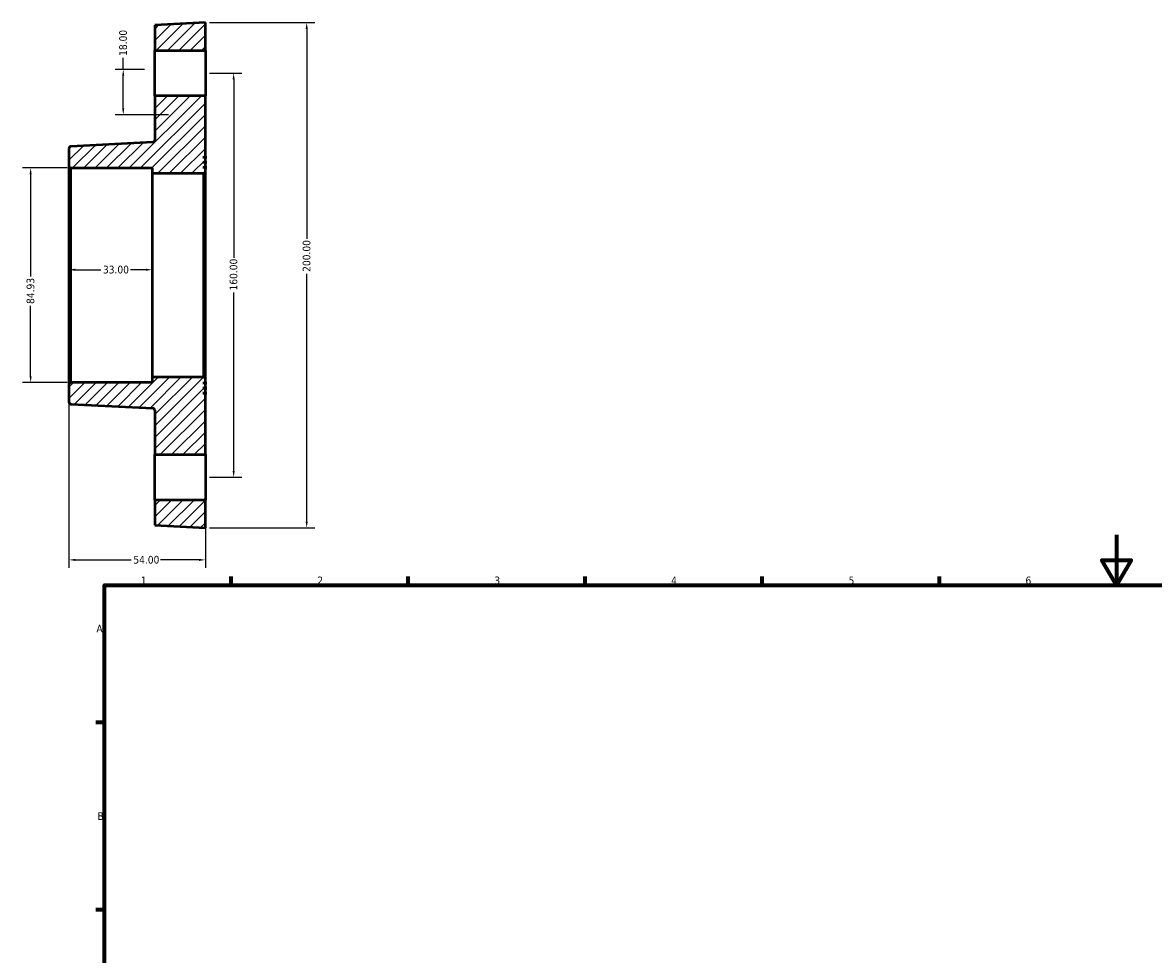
# Model space of a CAD drawing. Header units: millimetres. Extents: x -31 to 901, y 0 to 797.
# Tile 2 of 3: x -12 to 435, y 428 to 797. Entities that reach past the tile are written whole.
import ezdxf

# ---------------------------------------------------------------- set-up
doc = ezdxf.new("R2010")
doc.units = ezdxf.units.MM
for name, color, linetype, lineweight in [('Border (ANSI)', 7, 'Continuous', 70), ('Dimension (ANSI)', 7, 'Continuous', 25), ('Hatch (ANSI)', 7, 'Continuous', 18), ('Visible (ANSI)', 7, 'Continuous', 50), ('Visible Narrow (ANSI)', 7, 'Continuous', 35)]:
    doc.layers.add(name, color=color, linetype=linetype, lineweight=lineweight)
doc.styles.add('Note Text (ANSI)', font='tahoma.ttf')
doc.dimstyles.new('Default - mm (ANSI)', dxfattribs={"dimtxt": 3.048, "dimasz": 2.5, "dimexe": 3.175, "dimexo": 1.6002, "dimgap": 0.8, "dimtad": 0, "dimtoh": 1, "dimrnd": 1e-08, "dimzin": 4, "dimdsep": 46, "dimtxsty": 'Note Text (ANSI)', "dimcen": 0.09, "dimdle": 10, "dimclrd": 256, "dimclre": 256, "dimclrt": 256, "dimadec": 1, "dimazin": 1, "dimtfac": 1, "dimtofl": 0, "dimtmove": 0, "dimatfit": 3, "dimfxl": 1, "dimtolj": 1, "dimtzin": 4, "dimlwd": -1, "dimlwe": -1, "dimarcsym": 0})

# ---------------------------------------------------------------- blocks, each defined once
blk = doc.blocks.new('Borders Default Border')
at = {"layer": 'Border (ANSI)'}
for p, q in [((70.08, 574), (70.08, 577.45)), ((140.17, 574), (140.17, 577.45)), ((210.25, 574), (210.25, 577.45)), ((280.33, 574), (280.33, 577.45)), ((350.42, 574), (350.42, 577.45)), ((20, 519.75), (16.55, 519.75)), ((20, 445.5), (16.55, 445.5))]:
    blk.add_line(p, q, dxfattribs=at)
at = {"layer": 'Border (ANSI)', "flags": 128}
for points in [[(420.5, 594), (420.5, 574), (414.73, 584), (426.27, 584), (420.5, 574)], [(20, 20), (20, 574), (821, 574), (821, 20), (20, 20)]]:
    blk.add_lwpolyline(points, dxfattribs=at)
at = {"layer": 'Border (ANSI)', "char_height": 3.05, "attachment_point": 7, "style": 'Note Text (ANSI)'}
for s, insert in [('1', (34.35, 574.4)), ('2', (104.2, 574.4)), ('3', (174.26, 574.34)), ('4', (244.23, 574.4)), ('5', (314.48, 574.34)), ('6', (384.49, 574.34)), ('A', (16.78, 555.35)), ('B', (17.15, 481.1))]:
    blk.add_mtext(s, dxfattribs=dict(at, insert=insert))
blk = doc.blocks.new('*D7')
at = {"layer": 'Defpoints', "color": 0, "transparency": 16777216}
for p in [(59.88, 776.75), (59.88, 616.75), (71.09, 616.75)]:
    blk.add_point(p, dxfattribs=at)
at = {"layer": 'Dimension (ANSI)', "transparency": 16777216}
for p, q in [((61.48, 776.75), (74.26, 776.75)), ((71.09, 774.25), (71.09, 703.59)), ((71.09, 619.25), (71.09, 689.91)), ((61.48, 616.75), (74.26, 616.75))]:
    blk.add_line(p, q, dxfattribs=at)
for points in [[(70.67, 774.25), (71.5, 774.25), (71.09, 776.75)], [(70.67, 619.25), (71.5, 619.25), (71.09, 616.75)]]:
    blk.add_solid(points, dxfattribs=at)
at = {"layer": 'Dimension (ANSI)', "transparency": 16777216, "insert": (69.5, 690.71), "char_height": 3.048, "attachment_point": 1, "rotation": 90, "style": 'Note Text (ANSI)'}
blk.add_mtext('\\A1;160.00', dxfattribs=at)
blk = doc.blocks.new('*D8')
at = {"layer": 'Defpoints', "color": 0, "transparency": 16777216}
for p in [(37.38, 778.25), (27.38, 760.25), (46.88, 760.25)]:
    blk.add_point(p, dxfattribs=at)
at = {"layer": 'Dimension (ANSI)', "transparency": 16777216}
for p, q in [((27.38, 778.25), (27.38, 782.77)), ((35.78, 778.25), (24.2, 778.25)), ((27.38, 762.75), (27.38, 775.75)), ((45.28, 760.25), (24.2, 760.25))]:
    blk.add_line(p, q, dxfattribs=at)
for points in [[(26.96, 775.75), (27.79, 775.75), (27.38, 778.25)], [(26.96, 762.75), (27.79, 762.75), (27.38, 760.25)]]:
    blk.add_solid(points, dxfattribs=at)
at = {"layer": 'Dimension (ANSI)', "transparency": 16777216, "insert": (25.78, 783.57), "char_height": 3.048, "attachment_point": 1, "rotation": 90, "style": 'Note Text (ANSI)'}
blk.add_mtext('\\A1;18.00', dxfattribs=at)
blk = doc.blocks.new('*D9')
at = {"layer": 'Defpoints', "color": 0, "transparency": 16777216}
for p in [(59.88, 796.75), (59.88, 596.75), (100, 596.75)]:
    blk.add_point(p, dxfattribs=at)
at = {"layer": 'Dimension (ANSI)', "transparency": 16777216}
for p, q in [((61.48, 796.75), (103.18, 796.75)), ((100, 794.25), (100, 711.21)), ((100, 599.25), (100, 697.29)), ((61.48, 596.75), (103.18, 596.75))]:
    blk.add_line(p, q, dxfattribs=at)
for points in [[(99.58, 794.25), (100.42, 794.25), (100, 796.75)], [(99.58, 599.25), (100.42, 599.25), (100, 596.75)]]:
    blk.add_solid(points, dxfattribs=at)
at = {"layer": 'Dimension (ANSI)', "transparency": 16777216, "insert": (98.41, 698.09), "char_height": 3.048, "attachment_point": 1, "rotation": 90, "style": 'Note Text (ANSI)'}
blk.add_mtext('\\A1;200.00', dxfattribs=at)
blk = doc.blocks.new('*D11')
at = {"layer": 'Defpoints', "color": 0, "transparency": 16777216}
for p in [(-9.27, 739.21), (6.73, 739.21), (6.73, 654.28)]:
    blk.add_point(p, dxfattribs=at)
at = {"layer": 'Dimension (ANSI)', "transparency": 16777216}
for p, q in [((5.13, 739.21), (-12.45, 739.21)), ((-9.27, 736.71), (-9.27, 696.22)), ((-9.27, 656.78), (-9.27, 684.58)), ((5.13, 654.28), (-12.45, 654.28))]:
    blk.add_line(p, q, dxfattribs=at)
for points in [[(-9.69, 736.71), (-8.86, 736.71), (-9.27, 739.21)], [(-9.69, 656.78), (-8.86, 656.78), (-9.27, 654.28)]]:
    blk.add_solid(points, dxfattribs=at)
at = {"layer": 'Dimension (ANSI)', "transparency": 16777216, "insert": (-10.87, 685.38), "char_height": 3.048, "attachment_point": 1, "rotation": 90, "style": 'Note Text (ANSI)'}
blk.add_mtext('\\A1;84.93', dxfattribs=at)
blk = doc.blocks.new('*D12')
at = {"layer": 'Defpoints', "color": 0, "transparency": 16777216}
for p in [(5.88, 698.92), (5.88, 696.75), (38.88, 696.75)]:
    blk.add_point(p, dxfattribs=at)
at = {"layer": 'Dimension (ANSI)', "transparency": 16777216}
for p, q in [((8.38, 698.92), (18.55, 698.92)), ((36.38, 698.92), (30.21, 698.92))]:
    blk.add_line(p, q, dxfattribs=at)
for points in [[(8.38, 699.33), (8.38, 698.5), (5.88, 698.92)], [(36.38, 699.33), (36.38, 698.5), (38.88, 698.92)]]:
    blk.add_solid(points, dxfattribs=at)
at = {"layer": 'Dimension (ANSI)', "transparency": 16777216, "insert": (19.35, 700.51), "char_height": 3.048, "attachment_point": 1, "style": 'Note Text (ANSI)'}
blk.add_mtext('\\A1;33.00', dxfattribs=at)
blk = doc.blocks.new('*D13')
at = {"layer": 'Defpoints', "color": 0, "transparency": 16777216}
for p in [(59.88, 655.56), (5.88, 653.44), (5.88, 584.07)]:
    blk.add_point(p, dxfattribs=at)
at = {"layer": 'Dimension (ANSI)', "transparency": 16777216}
for p, q in [((59.88, 653.96), (59.88, 580.89)), ((5.88, 651.84), (5.88, 580.89)), ((8.38, 584.07), (30.58, 584.07)), ((57.38, 584.07), (42.18, 584.07))]:
    blk.add_line(p, q, dxfattribs=at)
for points in [[(8.38, 584.48), (8.38, 583.65), (5.88, 584.07)], [(57.38, 584.48), (57.38, 583.65), (59.88, 584.07)]]:
    blk.add_solid(points, dxfattribs=at)
at = {"layer": 'Dimension (ANSI)', "transparency": 16777216, "insert": (31.38, 585.65), "char_height": 3.048, "attachment_point": 1, "style": 'Note Text (ANSI)'}
blk.add_mtext('\\A1;54.00', dxfattribs=at)

msp = doc.modelspace()

# ---------------------------------------------------------------- hatches: boundary and pattern name
at = {"layer": 'Hatch (ANSI)'}
h = msp.add_hatch(dxfattribs=at)
h.set_pattern_fill('ANSI31', color=256, scale=25.4, style=0)
h.set_pattern_definition([(45, (0, 0), (-2.245064, 2.245064), [])])
edge = h.paths.add_edge_path()
edge.add_ellipse((6.727, 740.06), major_axis=(-0.849, 0), ratio=1, start_angle=0, end_angle=90)
edge.add_line((6.727, 739.211), (38.878, 739.211))
edge.add_line((38.878, 739.211), (38.878, 737.088))
edge.add_line((38.878, 737.088), (59.028, 737.088))
edge.add_ellipse((59.028, 737.937), major_axis=(0, -0.849), ratio=1, start_angle=0, end_angle=90)
edge.add_line((59.878, 737.937), (59.878, 738.937))
edge.add_line((59.878, 738.937), (59.478, 738.937))
edge.add_line((59.478, 738.937), (59.478, 739.937))
edge.add_line((59.478, 739.937), (59.878, 739.937))
edge.add_line((59.878, 739.937), (59.878, 740.937))
edge.add_line((59.878, 740.937), (59.478, 740.937))
edge.add_line((59.478, 740.937), (59.478, 741.937))
edge.add_line((59.478, 741.937), (59.878, 741.937))
edge.add_line((59.878, 741.937), (59.878, 742.937))
edge.add_line((59.878, 742.937), (59.478, 742.937))
edge.add_line((59.478, 742.937), (59.478, 743.937))
edge.add_line((59.478, 743.937), (59.878, 743.937))
edge.add_line((59.878, 743.937), (59.878, 767.748))
edge.add_line((59.878, 767.748), (39.878, 767.748))
edge.add_line((39.878, 767.748), (39.878, 750.211))
edge.add_ellipse((39.028, 750.211), major_axis=(0.849, 0), ratio=1, start_angle=272.86241, end_angle=360, ccw=False)
edge.add_line((39.071, 749.363), (6.684, 747.744))
edge.add_ellipse((6.727, 746.896), major_axis=(-0.042, 0.848), ratio=1, start_angle=0, end_angle=87.13759)
edge.add_line((5.878, 746.896), (5.878, 740.06))
edge = h.paths.add_edge_path()
edge.add_ellipse((6.727, 653.436), major_axis=(0, 0.849), ratio=1, start_angle=0, end_angle=90)
edge.add_line((5.878, 653.436), (5.878, 646.6))
edge.add_ellipse((6.727, 646.6), major_axis=(-0.849, 0), ratio=1, start_angle=0, end_angle=87.13759)
edge.add_line((6.684, 645.752), (39.071, 644.133))
edge.add_ellipse((39.028, 643.284), major_axis=(0.042, 0.848), ratio=1, start_angle=272.86241, end_angle=360, ccw=False)
edge.add_line((39.878, 643.284), (39.878, 625.748))
edge.add_line((39.878, 625.748), (59.878, 625.748))
edge.add_line((59.878, 625.748), (59.878, 649.559))
edge.add_line((59.878, 649.559), (59.478, 649.559))
edge.add_line((59.478, 649.559), (59.478, 650.559))
edge.add_line((59.478, 650.559), (59.878, 650.559))
edge.add_line((59.878, 650.559), (59.878, 651.559))
edge.add_line((59.878, 651.559), (59.478, 651.559))
edge.add_line((59.478, 651.559), (59.478, 652.559))
edge.add_line((59.478, 652.559), (59.878, 652.559))
edge.add_line((59.878, 652.559), (59.878, 653.559))
edge.add_line((59.878, 653.559), (59.478, 653.559))
edge.add_line((59.478, 653.559), (59.478, 654.559))
edge.add_line((59.478, 654.559), (59.878, 654.559))
edge.add_line((59.878, 654.559), (59.878, 655.559))
edge.add_ellipse((59.028, 655.559), major_axis=(0.849, 0), ratio=1, start_angle=0, end_angle=90)
edge.add_line((59.028, 656.408), (38.878, 656.408))
edge.add_line((38.878, 656.408), (38.878, 654.285))
edge.add_line((38.878, 654.285), (6.727, 654.285))
h.paths.add_polyline_path([(39.878, 795.748), (39.878, 785.748), (59.878, 785.748), (59.878, 796.748)])
h.paths.add_polyline_path([(39.878, 607.748), (39.878, 597.748), (59.878, 596.748), (59.878, 607.748)])

# ---------------------------------------------------------------- linework, layer by layer
at = {"layer": 'Visible (ANSI)'}
for p, q in [((59.878, 796.748), (39.878, 795.748)), ((59.878, 785.748), (59.878, 796.748)), ((39.878, 795.748), (39.878, 785.748)), ((39.878, 785.748), (59.878, 785.748)), ((39.878, 767.748), (39.878, 785.748)), ((59.878, 785.748), (59.878, 767.748)), ((59.878, 767.748), (39.878, 767.748)), ((39.878, 767.748), (39.878, 750.211)), ((59.878, 743.937), (59.878, 767.748)), ((39.071, 749.363), (6.684, 747.744)), ((5.878, 746.896), (5.878, 740.06)), ((59.478, 742.937), (59.478, 743.937)), ((59.478, 743.937), (59.878, 743.937)), ((59.878, 743.937), (59.878, 742.937)), ((5.878, 740.06), (5.878, 653.436)), ((6.727, 739.211), (38.878, 739.211)), ((38.878, 739.211), (38.878, 737.088)), ((59.878, 742.937), (59.478, 742.937)), ((59.478, 740.937), (59.478, 741.937)), ((59.478, 741.937), (59.878, 741.937)), ((59.878, 740.937), (59.478, 740.937)), ((59.478, 738.937), (59.478, 739.937)), ((59.478, 739.937), (59.878, 739.937)), ((59.878, 738.937), (59.478, 738.937)), ((59.878, 741.937), (59.878, 742.937)), ((59.878, 741.937), (59.878, 740.937)), ((59.878, 739.937), (59.878, 740.937)), ((59.878, 739.937), (59.878, 738.937)), ((59.878, 737.937), (59.878, 738.937)), ((38.878, 737.088), (59.028, 737.088)), ((38.878, 737.088), (38.878, 656.408)), ((59.878, 655.559), (59.878, 737.937)), ((38.878, 654.285), (6.727, 654.285)), ((59.028, 656.408), (38.878, 656.408)), ((38.878, 656.408), (38.878, 654.285)), ((59.478, 653.559), (59.478, 654.559)), ((59.478, 654.559), (59.878, 654.559)), ((59.878, 653.559), (59.478, 653.559)), ((59.878, 654.559), (59.878, 655.559)), ((59.878, 654.559), (59.878, 653.559)), ((59.878, 652.559), (59.878, 653.559)), ((5.878, 653.436), (5.878, 646.6)), ((59.478, 651.559), (59.478, 652.559)), ((59.478, 652.559), (59.878, 652.559)), ((59.878, 651.559), (59.478, 651.559)), ((59.478, 649.559), (59.478, 650.559)), ((59.478, 650.559), (59.878, 650.559)), ((59.878, 649.559), (59.478, 649.559)), ((59.878, 652.559), (59.878, 651.559)), ((59.878, 650.559), (59.878, 651.559)), ((59.878, 650.559), (59.878, 649.559)), ((59.878, 625.748), (59.878, 649.559)), ((6.684, 645.752), (39.071, 644.133)), ((39.878, 643.284), (39.878, 625.748)), ((39.878, 625.748), (59.878, 625.748)), ((39.878, 607.748), (39.878, 625.748)), ((59.878, 625.748), (59.878, 607.748)), ((39.878, 607.748), (39.878, 597.748)), ((59.878, 607.748), (39.878, 607.748)), ((59.878, 596.748), (59.878, 607.748)), ((39.878, 597.748), (59.878, 596.748))]:
    msp.add_line(p, q, dxfattribs=at)
for centre, start, end in [((6.727, 746.896), 92.86241, 180), ((39.028, 750.211), 272.86241, 0), ((6.727, 740.06), 180, 270), ((59.028, 737.937), 270, 0), ((6.727, 653.436), 90, 180), ((59.028, 655.559), 0, 90), ((6.727, 646.6), 180, 267.13759), ((39.028, 643.284), 0, 87.13759)]:
    msp.add_arc(centre, 0.849, start, end, dxfattribs=at)
at = {"layer": 'Visible Narrow (ANSI)'}
for p, q in [((6.727, 654.808), (6.727, 738.688)), ((59.028, 736.591), (59.028, 656.905))]:
    msp.add_line(p, q, dxfattribs=at)

# ---------------------------------------------------------------- block references
msp.add_blockref('Borders Default Border', (0, 0))

# ---------------------------------------------------------------- dimensions: what is measured, and where the dimension line sits
at = {"layer": 'Dimension (ANSI)'}
for base, p1, p2, angle, override, picture, middle in [((100, 596.748), (59.878, 796.748), (59.878, 596.748), 90, {"dimtoh": 0, "dimdec": 2, "dimtp": 0, "dimtm": 0, "dimtdec": 2, "dimatfit": 1}, '*D9', (100, 704.248)), ((27.378, 760.248), (37.378, 778.248), (46.878, 760.248), 270, {"dimtoh": 0, "dimdec": 2, "dimtp": 0, "dimtm": 0, "dimtdec": 2, "dimatfit": 2}, '*D8', (27.378, 788.462)), ((71.086, 616.748), (59.878, 776.748), (59.878, 616.748), 90, {"dimtoh": 0, "dimdec": 2, "dimtp": 0, "dimtm": 0, "dimtdec": 2, "dimatfit": 1}, '*D7', (71.086, 696.748)), ((-9.273, 739.211), (6.727, 654.285), (6.727, 739.211), 90, {"dimtoh": 0, "dimdec": 2, "dimtp": 0, "dimtm": 0, "dimtdec": 2, "dimatfit": 1}, '*D11', (-9.273, 690.398)), ((5.878, 584.068), (59.878, 655.559), (5.878, 653.436), 180, {"dimtoh": 0, "dimatfit": 1}, '*D13', (36.378, 584.068))]:
    dim = msp.add_linear_dim(base=base, p1=p1, p2=p2, angle=angle, dimstyle='Default - mm (ANSI)', override=override, dxfattribs=at)
    dim.commit()
    dim.dimension.update_dxf_attribs({"geometry": picture, "text_midpoint": middle, "dimtype": 160})
dim = msp.add_linear_dim(base=(5.878, 698.918), p1=(38.878, 696.748), p2=(5.878, 696.748), dimstyle='Default - mm (ANSI)', override={"dimtoh": 0, "dimdec": 2, "dimse1": 1, "dimse2": 1, "dimtp": 0, "dimtm": 0, "dimtdec": 2, "dimatfit": 1}, dxfattribs=at)
dim.commit()
dim.dimension.update_dxf_attribs({"geometry": '*D12', "text_midpoint": (24.378, 698.918), "dimtype": 160})

doc.saveas('drawing.dxf')
